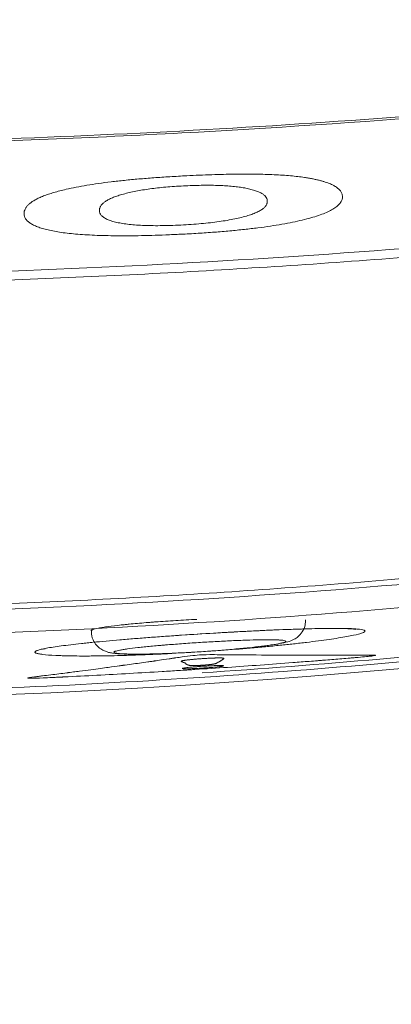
# Model space of a CAD drawing. Header units: millimetres. Extents: x 4 to 415, y -8563 to 292.
# Tile 70 of 256: x 94.75 to 96.48, y 61.93 to 66.52. Entities that reach past the tile are written whole.
import ezdxf

# ---------------------------------------------------------------- set-up
doc = ezdxf.new("R2010")
doc.units = ezdxf.units.MM
doc.layers.add('1', color=7, linetype='Continuous')

# ---------------------------------------------------------------- blocks, each defined once
blk = doc.blocks.new('_U0')
at = {"layer": '1', "color": 27, "lineweight": 13}
blk.add_arc((93.083333, 93.336624), 45.139366, 135, 44.999943, dxfattribs=at)

msp = doc.modelspace()

# ---------------------------------------------------------------- linework, layer by layer
at = {"layer": '1', "color": 180, "linetype": 'Continuous', "lineweight": 18}
msp.add_line((94.8616, 63.5826), (94.8685, 63.5844), dxfattribs=at)
at = {"layer": '1', "color": 27, "linetype": 'Continuous', "lineweight": 18}
msp.add_open_spline([(112.3514, 70.3684), (111.9808, 70.174), (111.6075, 69.9875), (110.8557, 69.6291), (110.4773, 69.4572), (109.7157, 69.1274), (109.3325, 68.9694), (108.5616, 68.6667), (108.1739, 68.522), (107.0041, 68.1069), (106.2155, 67.8555), (104.6221, 67.3999), (103.8172, 67.1958), (102.5982, 66.9236), (102.1899, 66.8386), (101.6772, 66.7393), (101.5745, 66.7198), (101.3692, 66.6815), (101.0612, 66.6252), (100.7528, 66.5722), (99.7242, 66.4026), (98.8992, 66.2898), (97.2448, 66.1088), (96.4156, 66.0405), (95.1684, 65.9718), (94.7522, 65.9545), (93.9186, 65.9314), (93.5012, 65.9255), (93.0833, 65.9255)], degree=3, knots=[0, 0, 0, 0, 0.0625, 0.0625, 0.125, 0.125, 0.1875, 0.1875, 0.25, 0.25, 0.375, 0.375, 0.5, 0.5, 0.5625, 0.5625, 0.578125, 0.578125, 0.59375, 0.625, 0.625, 0.75, 0.75, 0.875, 0.875, 0.9375, 0.9375, 1, 1, 1, 1], dxfattribs=at)
at = {"layer": '1', "color": 180, "linetype": 'Continuous', "lineweight": 18}
for points, knots in [([(93.0833, 65.9349), (93.7466, 65.9349), (94.4073, 65.9497), (95.7237, 66.0073), (96.3794, 66.0502), (97.6859, 66.1635), (98.3368, 66.2339), (99.6336, 66.402), (100.9256, 66.5976), (102.2078, 66.849), (103.4848, 67.1292), (104.1208, 67.2837), (105.3874, 67.6232), (106.0179, 67.8082), (107.2734, 68.2107), (107.8982, 68.4283), (108.5199, 68.6636)], [0, 0, 0, 0, 0.125, 0.125, 0.25, 0.25, 0.375, 0.375, 0.5, 0.625, 0.625, 0.75, 0.75, 0.875, 0.875, 1, 1, 1, 1]), ([(93.0833, 65.2752), (93.274, 65.2752), (93.4646, 65.2764), (93.8458, 65.2814), (94.0364, 65.2851), (94.608, 65.2999), (95.3695, 65.3295), (96.13, 65.3784), (96.6999, 65.4223), (96.8898, 65.4381), (97.2694, 65.4722), (97.4592, 65.4904), (98.4069, 65.5875), (99.1623, 65.6842), (100.6672, 65.9159), (101.4168, 66.0509), (102.1634, 66.2058)], [0, 0, 0, 0, 0.0625, 0.0625, 0.125, 0.125, 0.25, 0.375, 0.375, 0.4375, 0.4375, 0.5, 0.5, 0.75, 0.75, 1, 1, 1, 1]), ([(95.6008, 63.4729), (95.8775, 63.4912), (96.1537, 63.5125), (96.9551, 63.5829), (97.4791, 63.6397), (98.0015, 63.7071)], [0, 0, 0, 0, 0.344077, 0.344077, 1, 1, 1, 1]), ([(95.4587, 63.5628), (95.432, 63.5614), (95.4055, 63.5601), (95.3672, 63.5584), (95.3552, 63.5579), (95.3312, 63.557), (95.3193, 63.5565), (95.284, 63.5552), (95.2612, 63.5545), (95.1943, 63.5525), (95.1522, 63.5517), (95.1026, 63.5512), (95.0929, 63.5511), (95.0738, 63.551), (95.046, 63.5509), (95.0032, 63.5511), (94.9726, 63.5517), (94.9511, 63.5523), (94.9441, 63.5526), (94.9307, 63.5531), (94.9242, 63.5533), (94.8935, 63.5548), (94.8735, 63.5564), (94.8504, 63.5591), (94.8438, 63.5602), (94.8358, 63.5618), (94.8334, 63.5624), (94.8292, 63.5635), (94.8275, 63.5641), (94.8203, 63.5672), (94.8194, 63.5699), (94.8245, 63.5735), (94.8259, 63.5743), (94.8292, 63.5758), (94.8311, 63.5766), (94.8379, 63.579), (94.8494, 63.5822), (94.8655, 63.5856), (94.884, 63.589), (94.8945, 63.5908), (94.9294, 63.5962), (94.9567, 63.5998), (95.0035, 63.6054), (95.0201, 63.6073), (95.0465, 63.6102), (95.0556, 63.6111), (95.0741, 63.613), (95.0836, 63.614), (95.1317, 63.6188), (95.173, 63.6226), (95.228, 63.6273), (95.2391, 63.6282), (95.2618, 63.6301), (95.2734, 63.631), (95.3083, 63.6338), (95.332, 63.6357), (95.3801, 63.6393), (95.4045, 63.6411), (95.4542, 63.6447), (95.4792, 63.6464), (95.5044, 63.6481)], [0, 0, 0, 0, 0.037338, 0.037338, 0.054528, 0.054528, 0.071718, 0.071718, 0.106099, 0.106099, 0.174861, 0.174861, 0.192051, 0.192051, 0.209242, 0.243622, 0.278003, 0.278003, 0.295194, 0.295194, 0.312384, 0.312384, 0.381146, 0.381146, 0.415526, 0.415526, 0.432717, 0.432717, 0.449907, 0.449907, 0.518669, 0.518669, 0.535859, 0.535859, 0.55305, 0.55305, 0.58743, 0.621811, 0.621811, 0.656192, 0.656192, 0.724954, 0.724954, 0.759334, 0.759334, 0.776525, 0.776525, 0.793715, 0.793715, 0.862477, 0.862477, 0.879667, 0.879667, 0.896858, 0.896858, 0.931238, 0.931238, 0.965619, 0.965619, 1, 1, 1, 1]), ([(95.4579, 63.6445), (95.4721, 63.6456), (95.5655, 63.6526), (95.7488, 63.663), (95.9199, 63.6723), (95.986, 63.6741), (95.9892, 63.6742)], [0, 0, 0, 0, 0.080405, 0.527722, 0.97717, 1, 1, 1, 1]), ([(95.5044, 63.6481), (95.5548, 63.6515), (95.6052, 63.6547), (95.6682, 63.6585), (95.6808, 63.6592), (95.7059, 63.6607), (95.7183, 63.6614), (95.7554, 63.6635), (95.8041, 63.6661), (95.8515, 63.6685), (95.8864, 63.6701), (95.898, 63.6707), (95.921, 63.6717), (95.9324, 63.6722), (95.9885, 63.6746), (96.0305, 63.6761), (96.0893, 63.6779), (96.1081, 63.6784), (96.1353, 63.679), (96.1442, 63.6792), (96.1615, 63.6795), (96.1699, 63.6796), (96.2105, 63.6801), (96.2389, 63.6801), (96.2695, 63.6795), (96.2753, 63.6793), (96.2865, 63.679), (96.2918, 63.6788), (96.3069, 63.6781), (96.3158, 63.6775), (96.3387, 63.6755), (96.3493, 63.6737), (96.3566, 63.6709), (96.3577, 63.6703), (96.3593, 63.669), (96.3598, 63.6684), (96.3604, 63.6664), (96.3587, 63.6636), (96.3521, 63.6604), (96.3453, 63.6579), (96.3427, 63.657), (96.3369, 63.6552), (96.3337, 63.6543), (96.3163, 63.6496), (96.2977, 63.6457), (96.2631, 63.6394), (96.2505, 63.6372), (96.2228, 63.6328), (96.208, 63.6306), (96.161, 63.6238), (96.1261, 63.6192), (96.0778, 63.6134), (96.068, 63.6123), (96.0478, 63.61), (96.0375, 63.6088), (96.0064, 63.6054), (95.9637, 63.6009), (95.9187, 63.5965), (95.8841, 63.5932), (95.8724, 63.5922), (95.8488, 63.59), (95.8368, 63.589), (95.7791, 63.584), (95.7328, 63.5804), (95.6859, 63.5769)], [0, 0, 0, 0, 0.062716, 0.062716, 0.078394, 0.078394, 0.094073, 0.094073, 0.125431, 0.156789, 0.156789, 0.172468, 0.172468, 0.188147, 0.188147, 0.250862, 0.250862, 0.28222, 0.28222, 0.297899, 0.297899, 0.313578, 0.313578, 0.376293, 0.376293, 0.391972, 0.391972, 0.407651, 0.407651, 0.439009, 0.439009, 0.501725, 0.501725, 0.517404, 0.517404, 0.533082, 0.533082, 0.56444, 0.595798, 0.595798, 0.611477, 0.611477, 0.627156, 0.627156, 0.689871, 0.689871, 0.721229, 0.721229, 0.752587, 0.752587, 0.815303, 0.815303, 0.830981, 0.830981, 0.84666, 0.84666, 0.878018, 0.909376, 0.909376, 0.925055, 0.925055, 0.940734, 0.940734, 1, 1, 1, 1]), ([(95.9892, 63.6742), (96.0589, 63.6769), (96.1793, 63.6804), (96.2834, 63.6791), (96.3153, 63.676), (96.3186, 63.6752), (96.3186, 63.6752)], [0, 0, 0, 0, 0.374894, 0.764577, 0.949605, 1, 1, 1, 1])]:
    msp.add_open_spline(points, degree=3, knots=knots, dxfattribs=at)
at = {"layer": '1', "color": 7, "linetype": 'Continuous', "lineweight": 13}
for points, knots in [([(102.0733, 66.2307), (101.8885, 66.1927), (101.7034, 66.1559), (101.3328, 66.0847), (101.1472, 66.0502), (100.59, 65.9506), (99.8457, 65.8272), (99.0986, 65.7227), (98.5373, 65.6514), (98.35, 65.6288), (97.9751, 65.586), (97.7875, 65.5657), (96.8491, 65.4704), (96.0974, 65.413), (94.5919, 65.336), (93.8382, 65.3164), (93.0833, 65.3164)], [0, 0, 0, 0, 0.0625, 0.0625, 0.125, 0.125, 0.25, 0.375, 0.375, 0.4375, 0.4375, 0.5, 0.5, 0.75, 0.75, 1, 1, 1, 1]), ([(95.0833, 63.6683), (95.0834, 63.6691), (95.0839, 63.6699), (95.0856, 63.6713), (95.0865, 63.6719), (95.0886, 63.673), (95.0899, 63.6735), (95.0972, 63.6763), (95.1061, 63.6786), (95.1211, 63.6816), (95.1243, 63.6822), (95.1311, 63.6834), (95.1347, 63.684), (95.146, 63.6859), (95.1542, 63.6871), (95.1807, 63.6908), (95.2009, 63.6933), (95.2295, 63.6964), (95.2354, 63.697), (95.2474, 63.6983), (95.2658, 63.7001), (95.2981, 63.7031), (95.3258, 63.7055), (95.3473, 63.7072), (95.3545, 63.7078), (95.3693, 63.709), (95.3768, 63.7095), (95.4145, 63.7123), (95.4455, 63.7144), (95.4933, 63.7174), (95.5094, 63.7184), (95.5422, 63.7203), (95.5587, 63.7212), (95.5752, 63.722)], [0, 0, 0, 0, 0.051123, 0.051123, 0.082752, 0.082752, 0.114381, 0.114381, 0.240898, 0.240898, 0.272527, 0.272527, 0.304157, 0.304157, 0.367415, 0.367415, 0.493932, 0.493932, 0.525561, 0.525561, 0.557191, 0.620449, 0.683708, 0.683708, 0.715337, 0.715337, 0.746966, 0.746966, 0.873483, 0.873483, 0.936742, 0.936742, 1, 1, 1, 1]), ([(95.5831, 63.6137), (95.5699, 63.6128), (95.5567, 63.6119), (95.5305, 63.6101), (95.5175, 63.6092), (95.4792, 63.6064), (95.4544, 63.6045), (95.4242, 63.6019), (95.4182, 63.6014), (95.4063, 63.6004), (95.3888, 63.5989), (95.3611, 63.5963), (95.3403, 63.5942), (95.3253, 63.5927), (95.3204, 63.5921), (95.3108, 63.5911), (95.306, 63.5906), (95.2831, 63.588), (95.2668, 63.5859), (95.2455, 63.5829), (95.239, 63.5819), (95.2299, 63.5805), (95.227, 63.58), (95.2216, 63.579), (95.219, 63.5786), (95.207, 63.5762), (95.1998, 63.5745), (95.1939, 63.5724), (95.1929, 63.572), (95.1912, 63.5712), (95.1905, 63.5708), (95.1889, 63.5696), (95.1885, 63.5689), (95.1892, 63.5668), (95.1922, 63.5655), (95.1992, 63.5642), (95.2008, 63.5639), (95.2043, 63.5634), (95.2099, 63.5627), (95.2214, 63.5617), (95.233, 63.561), (95.2458, 63.5605), (95.2529, 63.5603), (95.2754, 63.5598), (95.2923, 63.5597), (95.3205, 63.5599), (95.3304, 63.56), (95.3511, 63.5603), (95.3618, 63.5605), (95.3948, 63.5613), (95.418, 63.5621), (95.4546, 63.5635), (95.4672, 63.564), (95.4925, 63.5652), (95.5053, 63.5658), (95.5312, 63.5672), (95.5444, 63.5679), (95.5705, 63.5695), (95.5836, 63.5703), (95.6227, 63.5728), (95.6487, 63.5746), (95.7004, 63.5786), (95.7253, 63.5807), (95.7612, 63.584), (95.7729, 63.5851), (95.7959, 63.5873), (95.8072, 63.5885), (95.8396, 63.5919), (95.8595, 63.5942), (95.8823, 63.5971), (95.8868, 63.5976), (95.8955, 63.5988), (95.8997, 63.5993), (95.9121, 63.601), (95.9197, 63.6022), (95.941, 63.6054), (95.953, 63.6076), (95.9651, 63.6101), (95.9674, 63.6106), (95.9716, 63.6116), (95.9775, 63.613), (95.9849, 63.6152), (95.9883, 63.6169), (95.9899, 63.6181), (95.9903, 63.6184), (95.9907, 63.6192), (95.9908, 63.6195), (95.9902, 63.6213), (95.9871, 63.6225), (95.9788, 63.6239), (95.9754, 63.6244), (95.9693, 63.625), (95.9671, 63.6251), (95.9624, 63.6255), (95.96, 63.6256), (95.9469, 63.6263), (95.9342, 63.6266), (95.9155, 63.6268), (95.9116, 63.6268), (95.9036, 63.6268), (95.8994, 63.6268), (95.8866, 63.6267), (95.8777, 63.6266), (95.8495, 63.6261), (95.8291, 63.6256), (95.7958, 63.6245), (95.7844, 63.6241), (95.7611, 63.6232), (95.7374, 63.6222), (95.7127, 63.621), (95.6874, 63.6197), (95.6745, 63.619), (95.6357, 63.6169), (95.6096, 63.6153), (95.5831, 63.6137)], [0, 0, 0, 0, 0.015625, 0.015625, 0.03125, 0.03125, 0.0625, 0.0625, 0.070312, 0.070312, 0.078125, 0.09375, 0.109375, 0.109375, 0.117187, 0.117187, 0.125, 0.125, 0.15625, 0.15625, 0.171875, 0.171875, 0.179687, 0.179687, 0.1875, 0.1875, 0.21875, 0.21875, 0.226562, 0.226562, 0.234375, 0.234375, 0.25, 0.25, 0.28125, 0.28125, 0.289062, 0.289062, 0.296875, 0.3125, 0.328125, 0.328125, 0.34375, 0.34375, 0.375, 0.375, 0.390625, 0.390625, 0.40625, 0.40625, 0.4375, 0.4375, 0.453125, 0.453125, 0.46875, 0.46875, 0.484375, 0.484375, 0.5, 0.5, 0.53125, 0.53125, 0.5625, 0.5625, 0.578125, 0.578125, 0.59375, 0.59375, 0.625, 0.625, 0.632812, 0.632812, 0.640625, 0.640625, 0.65625, 0.65625, 0.6875, 0.6875, 0.695312, 0.695312, 0.703125, 0.71875, 0.734375, 0.734375, 0.742187, 0.742187, 0.75, 0.75, 0.78125, 0.78125, 0.796875, 0.796875, 0.804687, 0.804687, 0.8125, 0.8125, 0.84375, 0.84375, 0.851562, 0.851562, 0.859375, 0.859375, 0.875, 0.875, 0.90625, 0.90625, 0.921875, 0.921875, 0.9375, 0.953125, 0.953125, 0.96875, 0.96875, 1, 1, 1, 1])]:
    msp.add_open_spline(points, degree=3, knots=knots, dxfattribs=at)
at = {"layer": '1', "color": 180, "linetype": 'Continuous', "lineweight": 13}
for points, knots in [([(96.2545, 65.6941), (96.2547, 65.6895), (96.2537, 65.6804), (96.2473, 65.6668), (96.2362, 65.6536), (96.2202, 65.6409), (96.1995, 65.6287), (96.1739, 65.6168), (96.1435, 65.6054), (96.1083, 65.5945), (96.0682, 65.584), (96.0231, 65.5739), (95.9732, 65.5645), (95.9188, 65.5557), (95.86, 65.5476), (95.7967, 65.5402), (95.7289, 65.5335), (95.6568, 65.5275), (95.5803, 65.5222), (95.5046, 65.5181), (95.4324, 65.5149), (95.3663, 65.5126), (95.3036, 65.5112), (95.2443, 65.5106), (95.1886, 65.5109), (95.1363, 65.5119), (95.0875, 65.5138), (95.0421, 65.5164), (95.0003, 65.5198), (94.9619, 65.524), (94.927, 65.529), (94.8957, 65.5348), (94.8678, 65.5412), (94.8435, 65.5485), (94.8226, 65.5565), (94.8052, 65.5652), (94.7913, 65.5747), (94.7809, 65.5849), (94.7739, 65.5959), (94.7704, 65.6076), (94.7702, 65.6192), (94.7728, 65.6304), (94.7779, 65.6407), (94.7854, 65.6507), (94.7954, 65.6604), (94.808, 65.6699), (94.823, 65.679), (94.8406, 65.6878), (94.8607, 65.6964), (94.8834, 65.7046), (94.9086, 65.7126), (94.9362, 65.7202), (94.9705, 65.7286), (95.0123, 65.7374), (95.0629, 65.7465), (95.1176, 65.7549), (95.1763, 65.7626), (95.239, 65.7696), (95.3058, 65.7759), (95.3766, 65.7815), (95.4515, 65.7865), (95.5419, 65.7915), (95.6435, 65.7959), (95.7514, 65.7985), (95.8492, 65.7987), (95.9368, 65.7962), (96.014, 65.7911), (96.0651, 65.785), (96.097, 65.7799), (96.1147, 65.7767), (96.1314, 65.7732), (96.147, 65.7696), (96.1615, 65.7657), (96.175, 65.7615), (96.1874, 65.7572), (96.1988, 65.7526), (96.2092, 65.7477), (96.2184, 65.7427), (96.2267, 65.7374), (96.2338, 65.7319), (96.24, 65.7262), (96.245, 65.7202), (96.249, 65.714), (96.252, 65.7076), (96.2539, 65.701), (96.2544, 65.6964), (96.2545, 65.6941)], [0, 0, 0, 0, 0.016412, 0.032007, 0.046856, 0.061036, 0.074639, 0.087768, 0.100538, 0.113073, 0.125504, 0.138076, 0.150662, 0.163411, 0.176468, 0.189969, 0.204035, 0.218772, 0.234273, 0.250618, 0.264711, 0.278148, 0.290974, 0.30324, 0.315006, 0.326337, 0.337307, 0.347996, 0.358494, 0.368891, 0.379281, 0.38976, 0.40042, 0.411346, 0.422621, 0.434318, 0.446502, 0.459232, 0.472557, 0.486524, 0.501169, 0.513482, 0.525346, 0.536786, 0.547831, 0.558512, 0.568863, 0.578924, 0.588736, 0.598342, 0.607792, 0.617134, 0.626422, 0.639408, 0.652301, 0.665246, 0.678385, 0.691854, 0.70578, 0.720278, 0.73545, 0.751388, 0.775159, 0.797164, 0.817747, 0.837329, 0.856399, 0.875488, 0.881625, 0.887792, 0.894, 0.900264, 0.906596, 0.913007, 0.919511, 0.926118, 0.93284, 0.939686, 0.946666, 0.95379, 0.961066, 0.968503, 0.976107, 0.983887, 0.99185, 1, 1, 1, 1]), ([(95.9043, 65.6689), (95.9047, 65.6724), (95.9043, 65.6793), (95.9004, 65.6891), (95.893, 65.6982), (95.8822, 65.7066), (95.8679, 65.7143), (95.8503, 65.7212), (95.8294, 65.7273), (95.8059, 65.7326), (95.7802, 65.7371), (95.752, 65.7407), (95.7215, 65.7434), (95.6886, 65.7453), (95.6534, 65.7464), (95.6158, 65.7466), (95.576, 65.746), (95.5342, 65.7445), (95.4921, 65.7424), (95.4508, 65.7395), (95.4116, 65.7361), (95.3744, 65.7319), (95.3393, 65.7271), (95.3062, 65.7217), (95.2752, 65.7156), (95.2463, 65.7088), (95.2245, 65.7028), (95.2085, 65.6979), (95.1975, 65.6941), (95.1873, 65.6902), (95.1778, 65.6862), (95.169, 65.6821), (95.161, 65.6779), (95.1537, 65.6736), (95.1472, 65.6692), (95.1414, 65.6646), (95.1363, 65.66), (95.132, 65.6552), (95.1284, 65.6504), (95.1256, 65.6454), (95.1234, 65.6403), (95.1214, 65.6327), (95.1212, 65.6229), (95.1255, 65.6114), (95.1345, 65.601), (95.1482, 65.5916), (95.1666, 65.5833), (95.1893, 65.5763), (95.2154, 65.5705), (95.2443, 65.5658), (95.2766, 65.5622), (95.3124, 65.5597), (95.3516, 65.5582), (95.3942, 65.5578), (95.4401, 65.5585), (95.4884, 65.5602), (95.537, 65.5628), (95.584, 65.5662), (95.6284, 65.5704), (95.67, 65.5754), (95.7088, 65.5812), (95.7447, 65.5877), (95.7778, 65.5949), (95.8024, 65.6014), (95.8201, 65.6068), (95.8321, 65.6108), (95.8432, 65.615), (95.8533, 65.6193), (95.8626, 65.6237), (95.8709, 65.6282), (95.8783, 65.6329), (95.8848, 65.6377), (95.8904, 65.6426), (95.895, 65.6476), (95.8988, 65.6528), (95.9016, 65.658), (95.9035, 65.6634), (95.9042, 65.667), (95.9043, 65.6689)], [0, 0, 0, 0, 0.020721, 0.040428, 0.059195, 0.077112, 0.094278, 0.110809, 0.126831, 0.141884, 0.156214, 0.169974, 0.183336, 0.196487, 0.209622, 0.222938, 0.236624, 0.250853, 0.265376, 0.27928, 0.292738, 0.30594, 0.319085, 0.332376, 0.34601, 0.360168, 0.375013, 0.382198, 0.389496, 0.396924, 0.404499, 0.412237, 0.420152, 0.42826, 0.436573, 0.445103, 0.453861, 0.462858, 0.472103, 0.481605, 0.491372, 0.501412, 0.525953, 0.548897, 0.570369, 0.590518, 0.609528, 0.627617, 0.643646, 0.658959, 0.673805, 0.688456, 0.703196, 0.718302, 0.734035, 0.750625, 0.767329, 0.783214, 0.79849, 0.813395, 0.828186, 0.843125, 0.858467, 0.874447, 0.882106, 0.889882, 0.8978, 0.905883, 0.914154, 0.922634, 0.931341, 0.940295, 0.94951, 0.959002, 0.968785, 0.978872, 0.989273, 1, 1, 1, 1]), ([(93.0833, 63.7366), (93.8482, 63.7366), (94.6105, 63.7588), (96.1302, 63.8459), (96.8877, 63.9108), (98.3976, 64.0829), (99.1502, 64.19), (100.6505, 64.4468), (101.3982, 64.5965), (102.1434, 64.768)], [0, 0, 0, 0, 0.25, 0.25, 0.5, 0.5, 0.75, 0.75, 1, 1, 1, 1]), ([(102.1659, 64.662), (101.9797, 64.6192), (101.7933, 64.5776), (101.4199, 64.4973), (101.2329, 64.4584), (100.6712, 64.3458), (99.9204, 64.2064), (99.1662, 64.0882), (98.5992, 64.0074), (98.41, 63.9818), (98.0312, 63.9333), (97.8415, 63.9103), (96.8931, 63.8023), (96.133, 63.7373), (94.6102, 63.6501), (93.8475, 63.6281), (93.0833, 63.6281)], [0, 0, 0, 0, 0.0625, 0.0625, 0.125, 0.125, 0.25, 0.375, 0.375, 0.4375, 0.4375, 0.5, 0.5, 0.75, 0.75, 1, 1, 1, 1]), ([(95.5972, 63.5565), (95.5733, 63.555), (95.5432, 63.5517), (95.5068, 63.5467), (95.4977, 63.5455), (95.4882, 63.5441), (95.4783, 63.5427), (95.4771, 63.5425), (95.4759, 63.5423), (95.474, 63.542), (95.4734, 63.5419), (95.4724, 63.5418), (95.4721, 63.5417), (95.4715, 63.5416), (95.4711, 63.5416), (95.4708, 63.5415), (95.468, 63.5411), (95.4653, 63.5407), (95.4626, 63.5403), (95.4573, 63.5395), (95.4522, 63.5388), (95.4474, 63.538), (95.4281, 63.5352), (95.4127, 63.5329), (95.3896, 63.5295), (95.3819, 63.5284), (95.3781, 63.5278), (95.3777, 63.5277), (95.3772, 63.5277), (95.3767, 63.5276), (95.3765, 63.5276), (95.3763, 63.5275), (95.3763, 63.5275), (95.3762, 63.5275), (95.3762, 63.5275), (95.3762, 63.5275), (95.3762, 63.5275), (95.3761, 63.5275), (95.3761, 63.5275), (95.376, 63.5275), (95.3759, 63.5275), (95.3756, 63.5274), (95.3754, 63.5274), (95.3752, 63.5274), (95.372, 63.5269), (95.3689, 63.5265), (95.3658, 63.526), (95.3595, 63.5252), (95.3532, 63.5243), (95.3468, 63.5234), (95.3216, 63.5198), (95.2963, 63.5163), (95.2709, 63.5128), (95.2581, 63.511), (95.2454, 63.5093), (95.2327, 63.5076), (95.2311, 63.5073), (95.2295, 63.5071), (95.2277, 63.5069), (95.2275, 63.5069), (95.2272, 63.5068), (95.2272, 63.5068), (95.2272, 63.5068), (95.2272, 63.5068), (95.2272, 63.5068), (95.2271, 63.5068), (95.2271, 63.5068), (95.2271, 63.5068), (95.2269, 63.5068), (95.2268, 63.5068), (95.2264, 63.5067), (95.2261, 63.5067), (95.2248, 63.5065), (95.2237, 63.5064), (95.2201, 63.5059), (95.2174, 63.5055), (95.2143, 63.5051), (95.2022, 63.5034), (95.185, 63.5011), (95.1406, 63.4951), (95.1134, 63.4914), (95.0812, 63.4872), (95.0651, 63.485), (95.0477, 63.4828), (95.0291, 63.4803), (95.0198, 63.4791), (95.0102, 63.4779), (95.0002, 63.4766), (94.9953, 63.4759), (94.9902, 63.4753), (94.9851, 63.4746), (94.9825, 63.4743), (94.9799, 63.4739), (94.976, 63.4734), (94.9747, 63.4733), (94.9728, 63.473), (94.9721, 63.4729), (94.9711, 63.4728), (94.9708, 63.4728), (94.9703, 63.4727), (94.9701, 63.4727), (94.9699, 63.4727), (94.9698, 63.4726), (94.9697, 63.4726), (94.9696, 63.4726), (94.9696, 63.4726), (94.9696, 63.4726), (94.9695, 63.4726), (94.9695, 63.4726), (94.9695, 63.4726), (94.9446, 63.4694), (94.9196, 63.4662), (94.8945, 63.4631), (94.8819, 63.4615), (94.8694, 63.46), (94.8568, 63.4584), (94.8505, 63.4576), (94.8442, 63.4569), (94.8379, 63.4561), (94.8348, 63.4557), (94.8316, 63.4553), (94.8269, 63.4547), (94.8253, 63.4545), (94.8229, 63.4543), (94.8221, 63.4542), (94.821, 63.454), (94.8206, 63.454), (94.82, 63.4539), (94.8198, 63.4539), (94.8195, 63.4538), (94.8194, 63.4538), (94.8192, 63.4538), (94.8192, 63.4538), (94.8191, 63.4538), (94.8191, 63.4538), (94.819, 63.4538), (94.819, 63.4538), (94.819, 63.4538), (94.7995, 63.4514), (94.7889, 63.4497), (94.7863, 63.4481), (94.7877, 63.4477), (94.7931, 63.4473), (94.7954, 63.4473), (94.7997, 63.4472), (94.8013, 63.4472), (94.8039, 63.4472), (94.8048, 63.4472), (94.8062, 63.4472), (94.8067, 63.4472), (94.8074, 63.4472), (94.8077, 63.4472), (94.808, 63.4473), (94.8081, 63.4473), (94.8083, 63.4473), (94.8084, 63.4473), (94.8085, 63.4473), (94.8085, 63.4473), (94.8086, 63.4473), (94.8086, 63.4473), (94.8086, 63.4473), (94.8182, 63.4474), (94.8354, 63.4479), (94.8602, 63.4489), (94.8726, 63.4494), (94.8869, 63.4501), (94.9031, 63.4508), (94.9112, 63.4512), (94.9198, 63.4516), (94.9288, 63.452), (94.9334, 63.4522), (94.938, 63.4525), (94.9428, 63.4527), (94.9452, 63.4528), (94.9476, 63.4529), (94.9512, 63.4531), (94.9525, 63.4532), (94.9543, 63.4533), (94.9549, 63.4533), (94.9559, 63.4533), (94.9562, 63.4534), (94.9567, 63.4534), (94.9568, 63.4534), (94.957, 63.4534), (94.9571, 63.4534), (94.9572, 63.4534), (94.9573, 63.4534), (94.9574, 63.4534), (94.9574, 63.4534), (94.9574, 63.4534), (95.059, 63.4585), (95.1605, 63.4639), (95.2622, 63.4697), (95.313, 63.4726), (95.3638, 63.4755), (95.4146, 63.4786), (95.44, 63.4801), (95.4655, 63.4817), (95.4909, 63.4833), (95.5036, 63.4841), (95.5163, 63.4848), (95.529, 63.4856), (95.5354, 63.486), (95.5417, 63.4864), (95.5544, 63.4872), (95.5608, 63.4877), (95.5672, 63.4881), (95.6686, 63.4945), (95.7701, 63.5014), (95.8717, 63.5088), (95.9224, 63.5125), (95.9732, 63.5163), (96.024, 63.5202), (96.0494, 63.5222), (96.0748, 63.5241), (96.1002, 63.5261), (96.1129, 63.5272), (96.1255, 63.5282), (96.1382, 63.5292), (96.1446, 63.5297), (96.1509, 63.5302), (96.1636, 63.5312), (96.17, 63.5318), (96.1763, 63.5323), (96.2016, 63.5343), (96.2269, 63.5364), (96.2522, 63.5385), (96.2648, 63.5395), (96.2775, 63.5405), (96.2901, 63.5416), (96.2964, 63.5421), (96.3027, 63.5426), (96.3091, 63.5431), (96.3122, 63.5434), (96.3154, 63.5437), (96.3201, 63.544), (96.3217, 63.5442), (96.3241, 63.5444), (96.3249, 63.5444), (96.326, 63.5445), (96.3264, 63.5446), (96.327, 63.5446), (96.3272, 63.5446), (96.3276, 63.5447), (96.3278, 63.5447), (96.328, 63.5447), (96.342, 63.5458), (96.3548, 63.547), (96.3664, 63.5482), (96.3722, 63.5488), (96.3777, 63.5495), (96.383, 63.5501), (96.3856, 63.5504), (96.3881, 63.5507), (96.3919, 63.5512), (96.3931, 63.5513), (96.3949, 63.5516), (96.3955, 63.5517), (96.3964, 63.5518), (96.3966, 63.5518), (96.3971, 63.5519), (96.3972, 63.5519), (96.3975, 63.5519), (96.3975, 63.5519), (96.3976, 63.552), (96.3977, 63.552), (96.3977, 63.552), (96.3978, 63.552), (96.3978, 63.552), (96.4046, 63.5529), (96.4082, 63.5537), (96.4089, 63.5545), (96.4084, 63.5547), (96.4064, 63.555), (96.4055, 63.5551), (96.4039, 63.5552), (96.4033, 63.5552), (96.4024, 63.5553), (96.4021, 63.5553), (96.4016, 63.5553), (96.4014, 63.5553), (96.4011, 63.5553), (96.401, 63.5553), (96.4009, 63.5553), (96.4009, 63.5553), (96.4008, 63.5553), (96.4008, 63.5553), (96.4007, 63.5553), (96.4007, 63.5553), (96.4007, 63.5553), (96.4007, 63.5553), (96.4007, 63.5553), (96.3966, 63.5555), (96.3882, 63.5555), (96.3757, 63.5554), (96.3694, 63.5554), (96.362, 63.5553), (96.3536, 63.5552), (96.3494, 63.5552), (96.345, 63.5552), (96.3402, 63.5551), (96.3379, 63.5551), (96.3354, 63.5551), (96.3317, 63.555), (96.3304, 63.555), (96.3285, 63.555), (96.3279, 63.555), (96.3269, 63.555), (96.3266, 63.555), (96.3261, 63.5549), (96.3259, 63.5549), (96.3257, 63.5549), (96.3256, 63.5549), (96.3255, 63.5549), (96.3254, 63.5549), (96.3254, 63.5549), (96.3253, 63.5549), (96.3253, 63.5549), (96.3253, 63.5549), (96.3253, 63.5549), (96.3141, 63.5548), (96.3019, 63.5547), (96.2889, 63.5546), (96.2824, 63.5546), (96.2756, 63.5545), (96.2686, 63.5545), (96.2651, 63.5545), (96.2616, 63.5545), (96.2561, 63.5544), (96.2543, 63.5544), (96.2516, 63.5544), (96.2506, 63.5544), (96.2492, 63.5544), (96.2488, 63.5544), (96.2481, 63.5544), (96.2479, 63.5544), (96.2475, 63.5544), (96.2474, 63.5544), (96.2472, 63.5544), (96.2472, 63.5544), (96.2471, 63.5544), (96.247, 63.5544), (96.247, 63.5544), (96.247, 63.5544), (96.247, 63.5544), (96.2469, 63.5544), (96.2469, 63.5544), (96.1478, 63.5542), (96.06, 63.5544), (95.9068, 63.5553), (95.8415, 63.5559), (95.7333, 63.5569), (95.6904, 63.5572), (95.627, 63.5574), (95.6065, 63.5571), (95.5972, 63.5565)], [0, 0, 0, 0, 0.006623, 0.006623, 0.006623, 0.013245, 0.013245, 0.013245, 0.019868, 0.019868, 0.02649, 0.02649, 0.033113, 0.033113, 0.039735, 0.039735, 0.039735, 0.046358, 0.046358, 0.046358, 0.05298, 0.05298, 0.05298, 0.059603, 0.059603, 0.066225, 0.066225, 0.066225, 0.072848, 0.072848, 0.07947, 0.07947, 0.086093, 0.086093, 0.092715, 0.092715, 0.099338, 0.099338, 0.10596, 0.10596, 0.112583, 0.112583, 0.119205, 0.119205, 0.119205, 0.125828, 0.125828, 0.125828, 0.13245, 0.13245, 0.13245, 0.139073, 0.139073, 0.139073, 0.145695, 0.145695, 0.145695, 0.152318, 0.152318, 0.15894, 0.15894, 0.165563, 0.165563, 0.172185, 0.172185, 0.178808, 0.178808, 0.18543, 0.18543, 0.192053, 0.192053, 0.198675, 0.198675, 0.205298, 0.205298, 0.211921, 0.211921, 0.211921, 0.218543, 0.218543, 0.225166, 0.225166, 0.225166, 0.231788, 0.231788, 0.231788, 0.238411, 0.238411, 0.238411, 0.245033, 0.245033, 0.245033, 0.251656, 0.251656, 0.258278, 0.258278, 0.264901, 0.264901, 0.271523, 0.271523, 0.278146, 0.278146, 0.284768, 0.284768, 0.291391, 0.291391, 0.298013, 0.298013, 0.304636, 0.304636, 0.304636, 0.311258, 0.311258, 0.311258, 0.317881, 0.317881, 0.317881, 0.324503, 0.324503, 0.324503, 0.331126, 0.331126, 0.337748, 0.337748, 0.344371, 0.344371, 0.350993, 0.350993, 0.357616, 0.357616, 0.364238, 0.364238, 0.370861, 0.370861, 0.377483, 0.377483, 0.384106, 0.384106, 0.384106, 0.390728, 0.390728, 0.397351, 0.397351, 0.403974, 0.403974, 0.410596, 0.410596, 0.417219, 0.417219, 0.423841, 0.423841, 0.430464, 0.430464, 0.437086, 0.437086, 0.443709, 0.443709, 0.450331, 0.450331, 0.456954, 0.456954, 0.456954, 0.463576, 0.463576, 0.463576, 0.470199, 0.470199, 0.470199, 0.476821, 0.476821, 0.476821, 0.483444, 0.483444, 0.483444, 0.490066, 0.490066, 0.496689, 0.496689, 0.503311, 0.503311, 0.509934, 0.509934, 0.516556, 0.516556, 0.523179, 0.523179, 0.529801, 0.529801, 0.536424, 0.536424, 0.536424, 0.543046, 0.543046, 0.543046, 0.549669, 0.549669, 0.549669, 0.556291, 0.556291, 0.556291, 0.562914, 0.562914, 0.562914, 0.569536, 0.569536, 0.576159, 0.576159, 0.576159, 0.582781, 0.582781, 0.582781, 0.589404, 0.589404, 0.589404, 0.596026, 0.596026, 0.596026, 0.602649, 0.602649, 0.602649, 0.609272, 0.609272, 0.615894, 0.615894, 0.615894, 0.622517, 0.622517, 0.622517, 0.629139, 0.629139, 0.629139, 0.635762, 0.635762, 0.635762, 0.642384, 0.642384, 0.649007, 0.649007, 0.655629, 0.655629, 0.662252, 0.662252, 0.668874, 0.668874, 0.675497, 0.675497, 0.675497, 0.682119, 0.682119, 0.682119, 0.688742, 0.688742, 0.688742, 0.695364, 0.695364, 0.701987, 0.701987, 0.708609, 0.708609, 0.715232, 0.715232, 0.721854, 0.721854, 0.728477, 0.728477, 0.735099, 0.735099, 0.741722, 0.741722, 0.741722, 0.748344, 0.748344, 0.754967, 0.754967, 0.761589, 0.761589, 0.768212, 0.768212, 0.774834, 0.774834, 0.781457, 0.781457, 0.788079, 0.788079, 0.794702, 0.794702, 0.801325, 0.801325, 0.807947, 0.807947, 0.81457, 0.81457, 0.81457, 0.821192, 0.821192, 0.821192, 0.827815, 0.827815, 0.827815, 0.834437, 0.834437, 0.834437, 0.84106, 0.84106, 0.847682, 0.847682, 0.854305, 0.854305, 0.860927, 0.860927, 0.86755, 0.86755, 0.874172, 0.874172, 0.880795, 0.880795, 0.887417, 0.887417, 0.89404, 0.89404, 0.89404, 0.900662, 0.900662, 0.900662, 0.907285, 0.907285, 0.907285, 0.913907, 0.913907, 0.92053, 0.92053, 0.927152, 0.927152, 0.933775, 0.933775, 0.940397, 0.940397, 0.94702, 0.94702, 0.953642, 0.953642, 0.960265, 0.960265, 0.966887, 0.966887, 0.97351, 0.97351, 0.97351, 0.980132, 0.980132, 0.986755, 0.986755, 0.993377, 0.993377, 1, 1, 1, 1]), ([(95.535, 63.5091), (95.5354, 63.5089), (95.5363, 63.5086), (95.5377, 63.5082), (95.5392, 63.5079), (95.5408, 63.5075), (95.5425, 63.5072), (95.5442, 63.507), (95.546, 63.5067), (95.5479, 63.5065), (95.5498, 63.5064), (95.5518, 63.5063), (95.5539, 63.5062), (95.556, 63.5061), (95.5582, 63.5061), (95.5605, 63.5061), (95.5627, 63.5062), (95.5647, 63.5062), (95.5663, 63.5063), (95.5679, 63.5063), (95.5695, 63.5064), (95.5712, 63.5065), (95.5728, 63.5065), (95.5744, 63.5066), (95.576, 63.5067), (95.5776, 63.5067), (95.5792, 63.5068), (95.5808, 63.5069), (95.5824, 63.5069), (95.584, 63.507), (95.5856, 63.5071), (95.5872, 63.5072), (95.5888, 63.5073), (95.5904, 63.5073), (95.592, 63.5074), (95.5935, 63.5075), (95.5951, 63.5076), (95.5967, 63.5077), (95.5983, 63.5078), (95.5999, 63.5079), (95.6014, 63.508), (95.603, 63.5081), (95.6046, 63.5082), (95.6061, 63.5083), (95.6077, 63.5085), (95.6093, 63.5086), (95.6108, 63.5087), (95.6124, 63.5088), (95.6139, 63.5089), (95.6155, 63.509), (95.6171, 63.5092), (95.6186, 63.5093), (95.6201, 63.5094), (95.6217, 63.5096), (95.6232, 63.5097), (95.6248, 63.5098), (95.6263, 63.51), (95.6278, 63.5101), (95.6294, 63.5103), (95.6309, 63.5104), (95.6324, 63.5106), (95.634, 63.5107), (95.6359, 63.5109), (95.6383, 63.5112), (95.6408, 63.5114), (95.6433, 63.5118), (95.6457, 63.5121), (95.648, 63.5124), (95.6501, 63.5127), (95.6522, 63.5131), (95.6541, 63.5134), (95.6559, 63.5138), (95.6577, 63.5142), (95.6593, 63.5145), (95.6608, 63.5149), (95.6622, 63.5153), (95.6635, 63.5157), (95.6647, 63.5162), (95.6658, 63.5166), (95.6668, 63.517), (95.6677, 63.5175), (95.6686, 63.518), (95.6696, 63.5186), (95.6706, 63.5191), (95.6716, 63.5197), (95.6725, 63.5202), (95.6735, 63.5207), (95.6745, 63.5213), (95.6764, 63.5224), (95.6792, 63.5239), (95.6826, 63.5259), (95.6858, 63.5278), (95.6887, 63.5295), (95.6913, 63.5312), (95.6936, 63.5327), (95.6956, 63.5341), (95.6974, 63.5353), (95.6988, 63.5365), (95.7, 63.5375), (95.7009, 63.5383), (95.7014, 63.5391), (95.7018, 63.5397), (95.7018, 63.5402), (95.7016, 63.5406), (95.701, 63.5409), (95.7003, 63.541), (95.6997, 63.5411), (95.699, 63.5412), (95.6982, 63.5414), (95.6974, 63.5415), (95.6965, 63.5415), (95.6955, 63.5416), (95.6944, 63.5417), (95.6933, 63.5418), (95.6921, 63.5418), (95.6908, 63.5419), (95.6894, 63.5419), (95.688, 63.542), (95.6865, 63.542), (95.685, 63.542), (95.6833, 63.542), (95.6816, 63.5421), (95.6798, 63.5421), (95.678, 63.542), (95.676, 63.542), (95.6741, 63.542), (95.672, 63.542), (95.6698, 63.542), (95.6676, 63.5419), (95.6653, 63.5419), (95.663, 63.5418), (95.6606, 63.5417), (95.6581, 63.5417), (95.6512, 63.5415), (95.6396, 63.541), (95.6225, 63.5402), (95.605, 63.5392), (95.5874, 63.5379), (95.5731, 63.5367), (95.5621, 63.5357), (95.5541, 63.535), (95.5466, 63.5342), (95.5398, 63.5335), (95.5335, 63.5328), (95.5278, 63.5321), (95.5227, 63.5314), (95.5182, 63.5307), (95.5142, 63.53), (95.5109, 63.5294), (95.5081, 63.5287), (95.5059, 63.5281), (95.5042, 63.5274), (95.5032, 63.5268), (95.5027, 63.5262), (95.5028, 63.5256), (95.5035, 63.5251), (95.5046, 63.5246), (95.5058, 63.5241), (95.5068, 63.5238), (95.5077, 63.5234), (95.5086, 63.5231), (95.5095, 63.5227), (95.5104, 63.5224), (95.5112, 63.5221), (95.5121, 63.5218), (95.5129, 63.5215), (95.5136, 63.5212), (95.5144, 63.5209), (95.5151, 63.5207), (95.5157, 63.5204), (95.5164, 63.5202), (95.517, 63.5199), (95.5176, 63.5197), (95.5182, 63.5195), (95.5187, 63.5193), (95.5193, 63.5191), (95.5197, 63.5189), (95.5202, 63.5187), (95.5206, 63.5185), (95.5211, 63.5184), (95.5214, 63.5182), (95.5218, 63.5181), (95.5221, 63.5179), (95.5224, 63.5178), (95.5227, 63.5177), (95.523, 63.5176), (95.5232, 63.5175), (95.5234, 63.5174), (95.5235, 63.5173), (95.5237, 63.5172), (95.5238, 63.5171), (95.5239, 63.5171), (95.5239, 63.517), (95.524, 63.517), (95.524, 63.5169), (95.5239, 63.5168), (95.5239, 63.5167), (95.5239, 63.5166), (95.5238, 63.5165), (95.5238, 63.5163), (95.5238, 63.5162), (95.5238, 63.5161), (95.5238, 63.516), (95.5239, 63.5159), (95.5239, 63.5157), (95.5239, 63.5156), (95.524, 63.5155), (95.524, 63.5154), (95.5241, 63.5152), (95.5241, 63.5151), (95.5242, 63.515), (95.5243, 63.5149), (95.5243, 63.5147), (95.5244, 63.5146), (95.5245, 63.5145), (95.5246, 63.5144), (95.5248, 63.5142), (95.5249, 63.5141), (95.525, 63.514), (95.5251, 63.5138), (95.5253, 63.5137), (95.5254, 63.5136), (95.5256, 63.5135), (95.5258, 63.5133), (95.5259, 63.5132), (95.5261, 63.5131), (95.5263, 63.5129), (95.5265, 63.5128), (95.5267, 63.5127), (95.5269, 63.5126), (95.5271, 63.5124), (95.5273, 63.5123), (95.5276, 63.5122), (95.5278, 63.512), (95.5281, 63.5119), (95.5283, 63.5118), (95.5286, 63.5116), (95.5289, 63.5115), (95.5291, 63.5114), (95.5294, 63.5112), (95.5297, 63.5111), (95.53, 63.511), (95.5303, 63.5108), (95.5306, 63.5107), (95.5309, 63.5106), (95.5313, 63.5104), (95.5316, 63.5103), (95.5319, 63.5102), (95.5323, 63.51), (95.5327, 63.5099), (95.533, 63.5097), (95.5334, 63.5096), (95.5338, 63.5095), (95.5342, 63.5093), (95.5346, 63.5092), (95.5348, 63.5091), (95.535, 63.5091)], [0, 0, 0, 0, 0.007755, 0.015072, 0.021954, 0.028402, 0.034418, 0.040006, 0.045167, 0.049908, 0.054232, 0.058149, 0.061668, 0.064803, 0.067573, 0.070008, 0.07215, 0.073503, 0.074834, 0.076144, 0.077433, 0.078702, 0.079952, 0.081183, 0.082396, 0.083592, 0.084771, 0.085935, 0.087085, 0.08822, 0.089343, 0.090454, 0.091554, 0.092644, 0.093725, 0.094799, 0.095866, 0.096928, 0.097986, 0.09904, 0.100093, 0.101144, 0.102197, 0.10325, 0.104307, 0.105367, 0.106433, 0.107505, 0.108584, 0.109672, 0.110769, 0.111877, 0.112996, 0.114128, 0.115274, 0.116433, 0.117609, 0.1188, 0.120008, 0.121234, 0.122479, 0.123742, 0.125026, 0.127411, 0.129915, 0.132557, 0.135356, 0.138323, 0.141473, 0.144814, 0.148355, 0.152103, 0.156064, 0.160242, 0.164643, 0.169269, 0.174124, 0.17921, 0.18453, 0.190086, 0.195879, 0.202902, 0.209924, 0.216945, 0.223966, 0.230987, 0.238008, 0.245028, 0.252047, 0.279175, 0.304751, 0.328777, 0.351254, 0.372183, 0.391565, 0.409401, 0.425692, 0.440439, 0.453643, 0.465306, 0.475428, 0.484013, 0.491064, 0.496586, 0.500591, 0.502942, 0.505264, 0.50756, 0.509831, 0.512078, 0.514302, 0.516504, 0.518688, 0.520853, 0.523001, 0.525134, 0.527254, 0.529362, 0.53146, 0.53355, 0.535633, 0.537711, 0.539786, 0.541859, 0.543933, 0.546009, 0.548088, 0.550174, 0.552267, 0.554368, 0.556481, 0.558606, 0.560745, 0.5629, 0.575879, 0.587782, 0.599195, 0.61078, 0.623169, 0.629679, 0.636037, 0.642283, 0.648461, 0.654613, 0.660784, 0.66702, 0.673361, 0.679849, 0.686522, 0.693415, 0.70056, 0.707984, 0.715714, 0.723772, 0.732177, 0.740948, 0.7501, 0.756253, 0.762252, 0.768096, 0.773786, 0.779322, 0.784703, 0.78993, 0.795002, 0.799921, 0.804684, 0.809294, 0.813748, 0.818049, 0.822194, 0.826186, 0.830023, 0.833705, 0.837233, 0.840606, 0.843824, 0.846888, 0.849798, 0.852552, 0.855153, 0.857598, 0.859889, 0.862025, 0.864007, 0.865834, 0.867507, 0.869024, 0.870388, 0.871596, 0.87265, 0.87355, 0.874295, 0.874886, 0.875323, 0.87702, 0.878728, 0.880447, 0.882178, 0.883921, 0.885674, 0.88744, 0.889216, 0.891004, 0.892803, 0.894614, 0.896437, 0.89827, 0.900116, 0.901972, 0.903841, 0.905721, 0.907612, 0.909515, 0.911429, 0.913355, 0.915293, 0.917242, 0.919203, 0.921176, 0.92316, 0.925156, 0.927163, 0.929182, 0.931213, 0.933255, 0.935309, 0.937375, 0.939452, 0.941542, 0.943643, 0.945755, 0.94788, 0.950016, 0.952164, 0.954323, 0.956495, 0.958678, 0.960873, 0.96308, 0.965299, 0.967529, 0.969771, 0.972025, 0.974291, 0.976569, 0.978859, 0.98116, 0.983474, 0.985799, 0.988136, 0.990485, 0.992846, 0.995219, 0.997603, 1, 1, 1, 1]), ([(95.6048, 63.4948), (95.6076, 63.495), (95.6132, 63.4954), (95.6214, 63.496), (95.6292, 63.4965), (95.6366, 63.4971), (95.6436, 63.4976), (95.6502, 63.4981), (95.6564, 63.4987), (95.6622, 63.4992), (95.6675, 63.4997), (95.6725, 63.5002), (95.6771, 63.5007), (95.6812, 63.5012), (95.685, 63.5016), (95.6883, 63.5021), (95.6913, 63.5026), (95.6938, 63.503), (95.6959, 63.5034), (95.6976, 63.5038), (95.6989, 63.5043), (95.6998, 63.5047), (95.7003, 63.505), (95.7004, 63.5054), (95.7001, 63.5057), (95.6993, 63.506), (95.6981, 63.5062), (95.6964, 63.5064), (95.6942, 63.5065), (95.6915, 63.5066), (95.6884, 63.5066), (95.6848, 63.5067), (95.6808, 63.5066), (95.6763, 63.5066), (95.6686, 63.5064), (95.6571, 63.506), (95.6405, 63.5053), (95.6223, 63.5044), (95.6032, 63.5032), (95.5842, 63.5019), (95.5662, 63.5005), (95.5497, 63.499), (95.5352, 63.4975), (95.5231, 63.4961), (95.5142, 63.4948), (95.509, 63.4937), (95.5074, 63.4927), (95.509, 63.492), (95.5143, 63.4915), (95.5234, 63.4914), (95.5349, 63.4915), (95.5474, 63.4918), (95.5602, 63.4923), (95.5741, 63.493), (95.5891, 63.4938), (95.5995, 63.4945), (95.6048, 63.4948)], [0, 0, 0, 0, 0.014167, 0.027705, 0.040649, 0.053038, 0.064919, 0.076343, 0.087369, 0.098062, 0.108492, 0.118737, 0.128877, 0.138996, 0.149177, 0.159502, 0.17005, 0.180896, 0.192108, 0.203747, 0.215868, 0.228521, 0.241748, 0.255586, 0.267371, 0.278883, 0.290179, 0.301316, 0.312355, 0.32336, 0.334393, 0.345516, 0.356791, 0.368277, 0.380029, 0.411221, 0.441446, 0.47194, 0.503908, 0.535584, 0.565957, 0.59628, 0.627814, 0.659204, 0.689555, 0.720137, 0.752193, 0.783978, 0.814287, 0.844431, 0.87574, 0.900446, 0.924585, 0.948804, 0.973746, 1, 1, 1, 1])]:
    msp.add_open_spline(points, degree=3, knots=knots, dxfattribs=at)
at = {"layer": '1', "color": 2, "linetype": 'Continuous', "lineweight": 18}
msp.add_open_spline([(106.2486, 65.6806), (105.7235, 65.4905), (104.6669, 65.1342), (103.0627, 64.6697), (101.4394, 64.2744), (100.3446, 64.0568), (99.2433, 63.8625), (98.6894, 63.7769), (97.993, 63.6847), (97.8536, 63.667), (97.5742, 63.633), (97.4343, 63.6168), (97.0146, 63.5704), (96.7346, 63.5426), (95.894, 63.4682), (95.3329, 63.4308), (94.2093, 63.3808), (93.6467, 63.3682), (93.0833, 63.3682)], degree=3, knots=[0, 0, 0, 0, 0.125, 0.25, 0.375, 0.5, 0.5, 0.625, 0.625, 0.65625, 0.65625, 0.6875, 0.6875, 0.75, 0.75, 0.875, 0.875, 1, 1, 1, 1], dxfattribs=at)
msp.add_open_spline([(93.0833, 63.3366), (97.3603, 63.3366), (101.7696, 64.0665), (105.9531, 65.5506)], degree=3, dxfattribs=at)
at = {"layer": '1', "color": 7, "linetype": 'Continuous', "lineweight": 18}
for points, knots in [([(93.0833, 63.7625), (93.2724, 63.7625), (93.4615, 63.7639), (93.8396, 63.7693), (94.0286, 63.7734), (94.5955, 63.7895), (95.3507, 63.8218), (96.1046, 63.8752), (96.6694, 63.9232), (96.8576, 63.9405), (97.2339, 63.9777), (97.4219, 63.9976), (98.3609, 64.1037), (99.1086, 64.2093), (100.5972, 64.4619), (101.3381, 64.6088), (102.0756, 64.7768)], [0, 0, 0, 0, 0.0625, 0.0625, 0.125, 0.125, 0.25, 0.375, 0.375, 0.4375, 0.4375, 0.5, 0.5, 0.75, 0.75, 1, 1, 1, 1]), ([(95.5365, 63.5677), (95.577, 63.5698), (95.6677, 63.5754), (95.8068, 63.5875), (95.9297, 63.6023), (95.9849, 63.6122), (96.0213, 63.6235), (96.0487, 63.6411), (96.069, 63.664), (96.0818, 63.692), (96.0824, 63.7113), (96.0817, 63.7191)], [0, 0, 0, 0, 0.152936, 0.354305, 0.556479, 0.768659, 0.844887, 0.881612, 0.923289, 0.96997, 1, 1, 1, 1]), ([(95.0851, 63.6688), (95.0843, 63.6636), (95.0834, 63.6465), (95.0938, 63.62), (95.1121, 63.5958), (95.1321, 63.5806), (95.1504, 63.572), (95.1675, 63.5669), (95.1935, 63.5624), (95.2386, 63.5595), (95.3418, 63.5592), (95.4549, 63.5626), (95.5231, 63.5668), (95.5365, 63.5677)], [0, 0, 0, 0, 0.023023, 0.078031, 0.122657, 0.161964, 0.198091, 0.236192, 0.294784, 0.462935, 0.697466, 0.941889, 1, 1, 1, 1])]:
    msp.add_open_spline(points, degree=3, knots=knots, dxfattribs=at)

# ---------------------------------------------------------------- block references
at = {"layer": '1', "color": 23, "linetype": 'Continuous', "lineweight": 18}
msp.add_blockref('_U0', (0, 0), dxfattribs=at)

doc.saveas('drawing.dxf')
